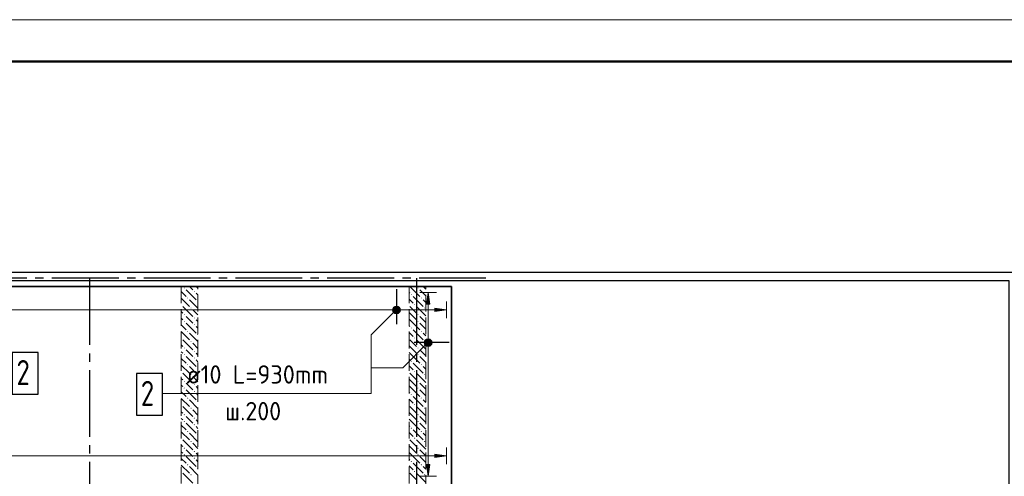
# Model space of a CAD drawing. Header units: millimetres. Extents: x 0 to 61017, y 0 to 42000.
# Tile 28 of 29: x 37924 to 49723, y 36526 to 42000. Entities that reach past the tile are written whole.
import ezdxf

# ---------------------------------------------------------------- set-up
doc = ezdxf.new("R2010")
doc.units = ezdxf.units.MM
doc.linetypes.add('______2', pattern=[270, 200, -70])
doc.linetypes.add('______5', pattern=[1100, 800, -100, 100, -100])
for name, color, linetype, lineweight in [('Standard', 7, 'Continuous', 25), ('Обрамление П-обр. равн.', 7, 'Continuous', 25), ('Оси', 40, '______5', 18), ('Позиционная метка номер позиции', 7, 'Continuous', 13)]:
    doc.layers.add(name, color=color, linetype=linetype, lineweight=lineweight)
doc.layers.add('ЖБ Перекрытие верхний уровень', color=7, linetype='Continuous', lineweight=25, true_color=0xe0e0ff)
doc.layers.add('ЖБ Стена верхний уровень', color=7, linetype='Continuous', lineweight=25, true_color=0x006e00)
doc.styles.add('ISOCPEUR', font='txt')

msp = doc.modelspace()

# ---------------------------------------------------------------- hatches: boundary and pattern name
at = {"layer": 'ЖБ Стена верхний уровень', "linetype": 'Continuous', "lineweight": 18, "transparency": 33554687}
for points in [[(39890, 38783), (39897, 38790), (39903, 38783), (39897, 38777)], [(40010, 38743), (40017, 38750), (40023, 38743), (40017, 38737)], [(42610, 38703), (42617, 38710), (42623, 38703), (42617, 38697)], [(42690, 38783), (42697, 38790), (42703, 38783), (42697, 38777)], [(39860, 38587), (39863, 38583), (39860, 38580)], [(39930, 38663), (39937, 38670), (39943, 38663), (39937, 38657)], [(40050, 38623), (40057, 38630), (40060, 38627), (40060, 38620), (40057, 38617)], [(42650, 38583), (42657, 38590), (42663, 38583), (42657, 38577)], [(42730, 38663), (42737, 38670), (42743, 38663), (42737, 38657)], [(39890, 38463), (39897, 38470), (39903, 38463), (39897, 38457)], [(39970, 38543), (39977, 38550), (39983, 38543), (39977, 38537)], [(42690, 38463), (42697, 38470), (42703, 38463), (42697, 38457)], [(42770, 38543), (42777, 38550), (42783, 38543), (42777, 38537)], [(39890, 38383), (39897, 38390), (39903, 38383), (39897, 38377)], [(40010, 38423), (40017, 38430), (40023, 38423), (40017, 38417)], [(40010, 38343), (40017, 38350), (40023, 38343), (40017, 38337)], [(42690, 38383), (42697, 38390), (42703, 38383), (42697, 38377)], [(39930, 38263), (39937, 38270), (39943, 38263), (39937, 38257)], [(40050, 38223), (40057, 38230), (40060, 38227), (40060, 38220), (40057, 38217)], [(42610, 38303), (42617, 38310), (42623, 38303), (42617, 38297)], [(42730, 38263), (42737, 38270), (42743, 38263), (42737, 38257)], [(39860, 38187), (39863, 38183), (39860, 38180)], [(39970, 38143), (39977, 38150), (39983, 38143), (39977, 38137)], [(42650, 38183), (42657, 38190), (42663, 38183), (42657, 38177)], [(42770, 38143), (42777, 38150), (42783, 38143), (42777, 38137)], [(39890, 38063), (39897, 38070), (39903, 38063), (39897, 38057)], [(40010, 38023), (40017, 38030), (40023, 38023), (40017, 38017)], [(42690, 38063), (42697, 38070), (42703, 38063), (42697, 38057)], [(39890, 37983), (39897, 37990), (39903, 37983), (39897, 37977)], [(40010, 37943), (40017, 37950), (40023, 37943), (40017, 37937)], [(42610, 37903), (42617, 37910), (42623, 37903), (42617, 37897)], [(42690, 37983), (42697, 37990), (42703, 37983), (42697, 37977)], [(39860, 37787), (39863, 37783), (39860, 37780)], [(39930, 37863), (39937, 37870), (39943, 37863), (39937, 37857)], [(40050, 37823), (40057, 37830), (40060, 37827), (40060, 37820), (40057, 37817)], [(42650, 37783), (42657, 37790), (42663, 37783), (42657, 37777)], [(42730, 37863), (42737, 37870), (42743, 37863), (42737, 37857)], [(39890, 37663), (39897, 37670), (39903, 37663), (39897, 37657)], [(39970, 37743), (39977, 37750), (39983, 37743), (39977, 37737)], [(42690, 37663), (42697, 37670), (42703, 37663), (42697, 37657)], [(42770, 37743), (42777, 37750), (42783, 37743), (42777, 37737)], [(39890, 37583), (39897, 37590), (39903, 37583), (39897, 37577)], [(40010, 37623), (40017, 37630), (40023, 37623), (40017, 37617)], [(40010, 37543), (40017, 37550), (40023, 37543), (40017, 37537)], [(42690, 37583), (42697, 37590), (42703, 37583), (42697, 37577)], [(39930, 37463), (39937, 37470), (39943, 37463), (39937, 37457)], [(40050, 37423), (40057, 37430), (40060, 37427), (40060, 37420), (40057, 37417)], [(42610, 37503), (42617, 37510), (42623, 37503), (42617, 37497)], [(42730, 37463), (42737, 37470), (42743, 37463), (42737, 37457)], [(39860, 37387), (39863, 37383), (39860, 37380)], [(39970, 37343), (39977, 37350), (39983, 37343), (39977, 37337)], [(42650, 37383), (42657, 37390), (42663, 37383), (42657, 37377)], [(42770, 37343), (42777, 37350), (42783, 37343), (42777, 37337)], [(39890, 37263), (39897, 37270), (39903, 37263), (39897, 37257)], [(39890, 37183), (39897, 37190), (39903, 37183), (39897, 37177)], [(40010, 37223), (40017, 37230), (40023, 37223), (40017, 37217)], [(42690, 37263), (42697, 37270), (42703, 37263), (42697, 37257)], [(42690, 37183), (42697, 37190), (42703, 37183), (42697, 37177)], [(39930, 37063), (39937, 37070), (39943, 37063), (39937, 37057)], [(40010, 37143), (40017, 37150), (40023, 37143), (40017, 37137)], [(42610, 37103), (42617, 37110), (42623, 37103), (42617, 37097)], [(42730, 37063), (42737, 37070), (42743, 37063), (42737, 37057)], [(39860, 36987), (39863, 36983), (39860, 36980)], [(39970, 36943), (39977, 36950), (39983, 36943), (39977, 36937)], [(40050, 37023), (40057, 37030), (40060, 37027), (40060, 37020), (40057, 37017)], [(42650, 36983), (42657, 36990), (42663, 36983), (42657, 36977)], [(42770, 36943), (42777, 36950), (42783, 36943), (42777, 36937)], [(39890, 36863), (39897, 36870), (39903, 36863), (39897, 36857)], [(40010, 36823), (40017, 36830), (40023, 36823), (40017, 36817)], [(42690, 36863), (42697, 36870), (42703, 36863), (42697, 36857)], [(39890, 36783), (39897, 36790), (39903, 36783), (39897, 36777)], [(40010, 36743), (40017, 36750), (40023, 36743), (40017, 36737)], [(42610, 36703), (42617, 36710), (42623, 36703), (42617, 36697)], [(42690, 36783), (42697, 36790), (42703, 36783), (42697, 36777)], [(39860, 36587), (39863, 36583), (39860, 36580)], [(39930, 36663), (39937, 36670), (39943, 36663), (39937, 36657)], [(40050, 36623), (40057, 36630), (40060, 36627), (40060, 36620), (40057, 36617)], [(42650, 36583), (42657, 36590), (42663, 36583), (42657, 36577)], [(42730, 36663), (42737, 36670), (42743, 36663), (42737, 36657)], [(39970, 36543), (39977, 36550), (39983, 36543), (39977, 36537)], [(42770, 36543), (42777, 36550), (42783, 36543), (42777, 36537)]]:
    msp.add_hatch(color=7, dxfattribs=at).paths.add_polyline_path(points, flags=16)
at = {"layer": 'Обрамление П-обр. равн.', "linetype": 'Continuous', "lineweight": 13, "transparency": 33554687}
for points in [[(42840, 38588), (42820, 38728), (42800, 38588)], [(42401, 38497), (42401, 38543), (42395, 38520)], [(42401, 38543), (42417, 38481), (42417, 38559)], [(42401, 38543), (42401, 38497), (42417, 38481)], [(42417, 38559), (42440, 38475), (42440, 38565)], [(42417, 38559), (42417, 38481), (42440, 38475)], [(42440, 38565), (42440, 38475), (42462, 38481)], [(42440, 38565), (42462, 38481), (42462, 38559)], [(42462, 38559), (42462, 38481), (42479, 38497)], [(42462, 38559), (42479, 38497), (42479, 38543)], [(42479, 38543), (42479, 38497), (42485, 38520)], [(42900, 38500), (43040, 38520), (42900, 38540)], [(42775, 38128), (42865, 38128), (42859, 38151)], [(42775, 38128), (42859, 38151), (42781, 38151)], [(42781, 38106), (42865, 38128), (42775, 38128)], [(42781, 38151), (42859, 38151), (42842, 38167)], [(42781, 38151), (42842, 38167), (42797, 38167)], [(42781, 38106), (42859, 38106), (42865, 38128)], [(42797, 38167), (42842, 38167), (42820, 38173)], [(42797, 38090), (42859, 38106), (42781, 38106)], [(42797, 38090), (42842, 38090), (42859, 38106)], [(42842, 38090), (42797, 38090), (42820, 38083)], [(42900, 36750), (43040, 36770), (42900, 36790)]]:
    msp.add_hatch(color=7, dxfattribs=at).paths.add_polyline_path(points)
msp.add_hatch(color=7, dxfattribs=at).paths.add_polyline_path([(42840, 36668), (42820, 36528), (42800, 36668)], flags=16)
at = {"layer": 'Позиционная метка номер позиции', "linetype": 'Continuous', "lineweight": 13, "transparency": 33554687}
for points in [[(42467, 38488), (42403, 38552), (42392, 38531)], [(42467, 38488), (42392, 38531), (42446, 38477)], [(42446, 38477), (42392, 38531), (42392, 38509)], [(42446, 38477), (42392, 38509), (42424, 38477)], [(42424, 38477), (42392, 38509), (42403, 38488)], [(42478, 38509), (42424, 38563), (42403, 38552)], [(42478, 38509), (42403, 38552), (42467, 38488)], [(42478, 38531), (42446, 38563), (42424, 38563)], [(42478, 38531), (42424, 38563), (42478, 38509)], [(42446, 38563), (42478, 38531), (42467, 38552)], [(42847, 38096), (42783, 38160), (42772, 38140)], [(42847, 38096), (42772, 38140), (42826, 38085)], [(42826, 38085), (42772, 38140), (42772, 38117)], [(42826, 38085), (42772, 38117), (42804, 38085)], [(42804, 38085), (42772, 38117), (42783, 38096)], [(42858, 38117), (42804, 38172), (42783, 38160)], [(42858, 38117), (42783, 38160), (42847, 38096)], [(42858, 38140), (42826, 38172), (42804, 38172)], [(42858, 38140), (42804, 38172), (42858, 38117)], [(42826, 38172), (42858, 38140), (42847, 38160)]]:
    msp.add_hatch(color=7, dxfattribs=at).paths.add_polyline_path(points)

# ---------------------------------------------------------------- linework, layer by layer
at = {"layer": 'Standard', "color": 7, "linetype": 'Continuous', "lineweight": 13, "transparency": 33554687}
msp.add_lwpolyline([(0, 0), (59400, 0), (59400, 42000), (0, 42000), (0, 0)], close=True, dxfattribs=at)
at = {"layer": 'Standard', "color": 7, "linetype": 'Continuous', "lineweight": 50, "transparency": 33554687}
msp.add_lwpolyline([(2000, 41500), (58900, 41500), (58900, 500), (2000, 500), (2000, 41500)], close=True, dxfattribs=at)
at = {"layer": 'Standard', "color": 254, "linetype": 'Continuous', "lineweight": 25, "true_color": 0xc4c4ff, "transparency": 33554687}
for points in [[(6929, 19695), (49881, 19695), (49881, 38970), (6929, 38970), (6929, 19695)], [(7029, 19795), (49781, 19795), (49781, 38870), (7029, 38870), (7029, 19795)]]:
    msp.add_lwpolyline(points, dxfattribs=at)
at = {"layer": 'ЖБ Перекрытие верхний уровень', "color": 7, "linetype": 'Continuous', "lineweight": 35, "transparency": 33554687}
for p, q in [((43100, 38800), (34420, 38800)), ((43100, 34830), (43100, 38800))]:
    msp.add_line(p, q, dxfattribs=at)
at = {"layer": 'ЖБ Стена верхний уровень', "color": 251, "linetype": '______2', "lineweight": 13, "true_color": 0x656565, "transparency": 33554687}
for p, q in [((39860, 38800), (39860, 36340)), ((40060, 38800), (39860, 38800)), ((40060, 36340), (40060, 38800)), ((42590, 38800), (42590, 36340)), ((42790, 38800), (42590, 38800)), ((42790, 36340), (42790, 38800))]:
    msp.add_line(p, q, dxfattribs=at)
at = {"layer": 'ЖБ Стена верхний уровень', "color": 9, "linetype": 'Continuous', "lineweight": 18, "true_color": 0xc7c7c7, "transparency": 33554687}
for p, q in [((39860, 38740), (39917, 38683)), ((39917, 38763), (40037, 38643)), ((39997, 38763), (39960, 38800)), ((40037, 38723), (40060, 38700)), ((40040, 38800), (40060, 38780)), ((42590, 38730), (42597, 38723)), ((42600, 38800), (42717, 38683)), ((42717, 38763), (42790, 38690)), ((42790, 38770), (42760, 38800)), ((39860, 38660), (39957, 38563)), ((39957, 38643), (40060, 38540)), ((42597, 38643), (42590, 38650)), ((42637, 38603), (42597, 38643)), ((42637, 38683), (42757, 38563)), ((42757, 38643), (42790, 38610)), ((39860, 38500), (39877, 38483)), ((39877, 38563), (39997, 38443)), ((40060, 38460), (39997, 38523)), ((42597, 38483), (42590, 38490)), ((42597, 38563), (42677, 38483)), ((42597, 38483), (42677, 38403)), ((42677, 38563), (42790, 38450)), ((39860, 38420), (39877, 38403)), ((39957, 38403), (39917, 38443)), ((39917, 38363), (40037, 38243)), ((39997, 38363), (39957, 38403)), ((40037, 38403), (40060, 38380)), ((42590, 38410), (42597, 38403)), ((42597, 38403), (42717, 38283)), ((42757, 38403), (42717, 38443)), ((42717, 38363), (42790, 38290)), ((42790, 38370), (42757, 38403)), ((39860, 38340), (39917, 38283)), ((39860, 38260), (39957, 38163)), ((39957, 38243), (40060, 38140)), ((40037, 38323), (40060, 38300)), ((42590, 38330), (42597, 38323)), ((42597, 38243), (42590, 38250)), ((42637, 38203), (42597, 38243)), ((42637, 38283), (42757, 38163)), ((42757, 38243), (42790, 38210)), ((39877, 38163), (39997, 38043)), ((40060, 38060), (39997, 38123)), ((42597, 38163), (42677, 38083)), ((42677, 38163), (42790, 38050)), ((39860, 38100), (39877, 38083)), ((39860, 38020), (39877, 38003)), ((39957, 38003), (39917, 38043)), ((39997, 37963), (39957, 38003)), ((40037, 38003), (40060, 37980)), ((42597, 38083), (42590, 38090)), ((42590, 38010), (42597, 38003)), ((42597, 38083), (42677, 38003)), ((42597, 38003), (42717, 37883)), ((42757, 38003), (42717, 38043)), ((42790, 37970), (42757, 38003)), ((39860, 37940), (39917, 37883)), ((39917, 37963), (40037, 37843)), ((40037, 37923), (40060, 37900)), ((42590, 37930), (42597, 37923)), ((42637, 37883), (42757, 37763)), ((42717, 37963), (42790, 37890)), ((39860, 37860), (39957, 37763)), ((39877, 37763), (39997, 37643)), ((39957, 37843), (40060, 37740)), ((42597, 37843), (42590, 37850)), ((42637, 37803), (42597, 37843)), ((42597, 37763), (42677, 37683)), ((42677, 37763), (42790, 37650)), ((42757, 37843), (42790, 37810)), ((39860, 37700), (39877, 37683)), ((39957, 37603), (39917, 37643)), ((40060, 37660), (39997, 37723)), ((42597, 37683), (42590, 37690)), ((42597, 37683), (42677, 37603)), ((42757, 37603), (42717, 37643)), ((39860, 37620), (39877, 37603)), ((39860, 37540), (39917, 37483)), ((39917, 37563), (40037, 37443)), ((39997, 37563), (39957, 37603)), ((40037, 37603), (40060, 37580)), ((40037, 37523), (40060, 37500)), ((42590, 37610), (42597, 37603)), ((42590, 37530), (42597, 37523)), ((42597, 37603), (42717, 37483)), ((42717, 37563), (42790, 37490)), ((42790, 37570), (42757, 37603)), ((39860, 37460), (39957, 37363)), ((39957, 37443), (40060, 37340)), ((42597, 37443), (42590, 37450)), ((42637, 37403), (42597, 37443)), ((42637, 37483), (42757, 37363)), ((42757, 37443), (42790, 37410)), ((39860, 37300), (39877, 37283)), ((39877, 37363), (39997, 37243)), ((40060, 37260), (39997, 37323)), ((42597, 37283), (42590, 37290)), ((42597, 37363), (42677, 37283)), ((42677, 37363), (42790, 37250)), ((39860, 37220), (39877, 37203)), ((39957, 37203), (39917, 37243)), ((39997, 37163), (39957, 37203)), ((40037, 37203), (40060, 37180)), ((42590, 37210), (42597, 37203)), ((42597, 37283), (42677, 37203)), ((42597, 37203), (42717, 37083)), ((42757, 37203), (42717, 37243)), ((42790, 37170), (42757, 37203)), ((39860, 37140), (39917, 37083)), ((39860, 37060), (39957, 36963)), ((39917, 37163), (40037, 37043)), ((40037, 37123), (40060, 37100)), ((42590, 37130), (42597, 37123)), ((42597, 37043), (42590, 37050)), ((42637, 37083), (42757, 36963)), ((42717, 37163), (42790, 37090)), ((39877, 36963), (39997, 36843)), ((39957, 37043), (40060, 36940)), ((42637, 37003), (42597, 37043)), ((42597, 36963), (42677, 36883)), ((42677, 36963), (42790, 36850)), ((42757, 37043), (42790, 37010)), ((39860, 36900), (39877, 36883)), ((39860, 36820), (39877, 36803)), ((39957, 36803), (39917, 36843)), ((40060, 36860), (39997, 36923)), ((42597, 36883), (42590, 36890)), ((42597, 36883), (42677, 36803)), ((42757, 36803), (42717, 36843)), ((39860, 36740), (39917, 36683)), ((39917, 36763), (40037, 36643)), ((39997, 36763), (39957, 36803)), ((40037, 36803), (40060, 36780)), ((40037, 36723), (40060, 36700)), ((42590, 36810), (42597, 36803)), ((42590, 36730), (42597, 36723)), ((42597, 36803), (42717, 36683)), ((42717, 36763), (42790, 36690)), ((42790, 36770), (42757, 36803)), ((39860, 36660), (39957, 36563)), ((39957, 36643), (40060, 36540)), ((42597, 36643), (42590, 36650)), ((42637, 36603), (42597, 36643)), ((42637, 36683), (42757, 36563)), ((42757, 36643), (42790, 36610)), ((39877, 36563), (39997, 36443)), ((42597, 36563), (42677, 36483)), ((42677, 36563), (42790, 36450))]:
    msp.add_line(p, q, dxfattribs=at)
at = {"layer": 'Обрамление П-обр. равн.', "color": 7, "linetype": 'Continuous', "lineweight": 25, "transparency": 33554687}
for p, q in [((42440, 38770), (42440, 38350)), ((43070, 38128), (42650, 38128))]:
    msp.add_line(p, q, dxfattribs=at)
at = {"layer": 'Обрамление П-обр. равн.', "color": 251, "linetype": 'Continuous', "lineweight": 13, "true_color": 0x494949, "transparency": 33554687}
for p, q in [((42820, 38728), (42720, 38728)), ((42820, 38728), (42800, 38588)), ((42840, 38588), (42820, 38728)), ((42820, 38728), (42920, 38728)), ((42820, 38728), (42820, 38728)), ((42800, 38588), (42840, 38588)), ((42820, 38158), (42820, 38588)), ((43040, 38520), (43040, 38620)), ((34580, 38520), (42410, 38520)), ((42440, 38565), (42440, 38565)), ((42440, 38475), (42440, 38475)), ((42470, 38520), (42900, 38520)), ((43040, 38520), (42900, 38540)), ((42900, 38540), (42900, 38500)), ((42900, 38500), (43040, 38520)), ((43040, 38520), (43040, 38420)), ((43040, 38520), (43040, 38520)), ((42775, 38128), (42775, 38128)), ((42865, 38128), (42865, 38128)), ((42820, 36668), (42820, 38098)), ((43040, 36770), (43040, 36870)), ((35070, 36770), (42900, 36770)), ((43040, 36770), (42900, 36790)), ((42900, 36790), (42900, 36750)), ((42900, 36750), (43040, 36770)), ((43040, 36770), (43040, 36670)), ((43040, 36770), (43040, 36770)), ((42820, 36528), (42800, 36668)), ((42800, 36668), (42840, 36668)), ((42840, 36668), (42820, 36528)), ((42820, 36528), (42720, 36528)), ((42820, 36528), (42920, 36528)), ((42820, 36528), (42820, 36528))]:
    msp.add_line(p, q, dxfattribs=at)
at = {"layer": 'Обрамление П-обр. равн.', "color": 7, "linetype": 'Continuous', "lineweight": 25, "transparency": 33554687}
for points in [[(37835, 37510), (38145, 37510), (38145, 38010), (37835, 38010), (37835, 37510)], [(39325, 37260), (39635, 37260), (39635, 37760), (39325, 37760), (39325, 37260)]]:
    msp.add_lwpolyline(points, dxfattribs=at)
at = {"layer": 'Обрамление П-обр. равн.', "color": 251, "linetype": 'Continuous', "lineweight": 13, "true_color": 0x494949, "transparency": 33554687}
for centre in [(42440, 38520), (42820, 38128)]:
    msp.add_circle(centre, 45, dxfattribs=at)
at = {"layer": 'Оси', "color": 8, "linetype": '______5', "lineweight": -3, "transparency": 33554687}
for p, q in [((43510, 38900), (4600, 38900)), ((38760, 38900), (38760, 16970)), ((42680, 38900), (42680, 16970))]:
    msp.add_line(p, q, dxfattribs=at)
at = {"layer": 'Позиционная метка номер позиции', "color": 7, "linetype": 'Continuous', "lineweight": 13, "transparency": 33554687}
for p, q in [((42403, 38552), (42403, 38552)), ((42403, 38488), (42403, 38488)), ((42467, 38552), (42467, 38552)), ((42467, 38488), (42467, 38488)), ((42783, 38160), (42783, 38160)), ((42847, 38160), (42847, 38160)), ((42783, 38096), (42783, 38096)), ((42847, 38096), (42847, 38096))]:
    msp.add_line(p, q, dxfattribs=at)
for points in [[(42435, 38520), (42135, 38220), (42135, 37520), (39635, 37520)], [(42815, 38128), (42515, 37828), (42135, 37828), (42135, 37520), (39635, 37520)]]:
    msp.add_lwpolyline(points, dxfattribs=at)
for centre in [(42435, 38520), (42815, 38128)]:
    msp.add_circle(centre, 45, dxfattribs=at)

# ---------------------------------------------------------------- texts
at = {"layer": 'Обрамление П-обр. равн.', "color": 7, "linetype": 'Continuous', "lineweight": 13, "transparency": 33554687, "attachment_point": 7, "style": 'ISOCPEUR'}
for s, insert, char_height, width in [('\\W0.78;2', (37885, 37620), 300, 326.41), ('\\W0.96;ø10 L=930mm ', (39923, 37637), 220, 1996.29), ('\\W0.78;2', (39375, 37370), 300, 326.41), ('\\W0.95;ш.200 ', (40385, 37197), 220, 962.14)]:
    msp.add_mtext(s, dxfattribs=dict(at, insert=insert, char_height=char_height, width=width))

doc.saveas('drawing.dxf')
